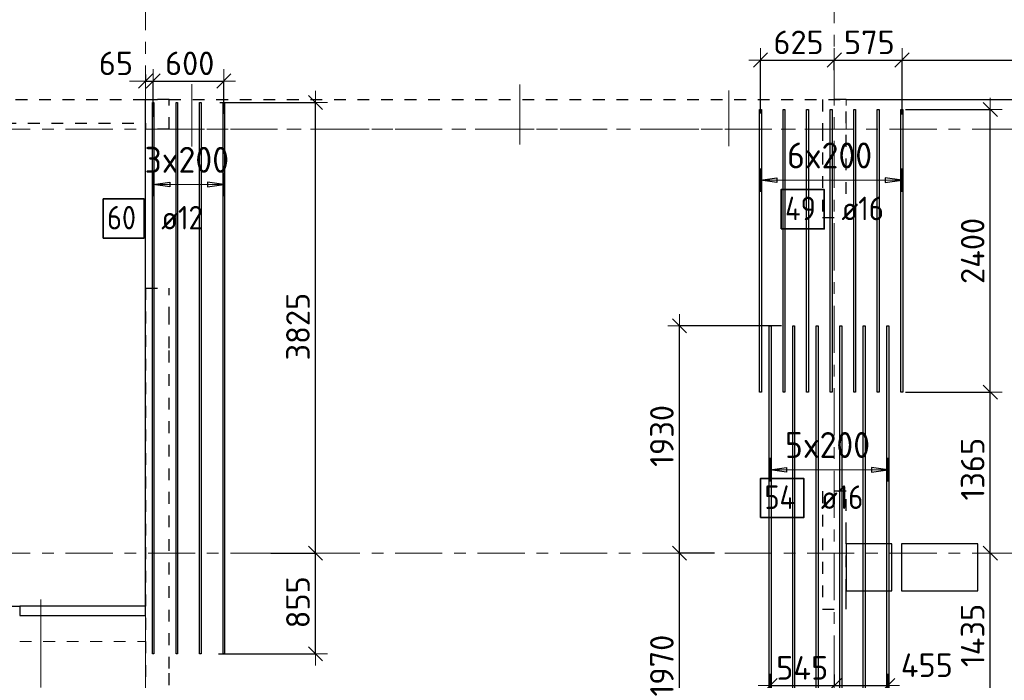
# Model space of a CAD drawing. Header units: metres. Extents: x -38 to 107, y -15 to 21.
# Tile 40 of 133: x 44.58 to 52.94, y 11.72 to 17.33. Entities that reach past the tile are written whole.
import ezdxf

# ---------------------------------------------------------------- set-up
doc = ezdxf.new("R2010")
doc.units = ezdxf.units.M
doc.header["$PDMODE"] = 65
for name, pattern in [('______11', [0.5, 0.4, -0.05, 0, -0.05]), ('______2', [0.0405, 0.03, -0.0105]), ('______3', [0.5, 0.4, -0.1]), ('______5', [1.1, 0.8, -0.1, 0.1, -0.1])]:
    doc.linetypes.add(name, pattern=pattern)
for name, color, linetype, lineweight in [('XR$2$Осевая линия (1)', 7, '______5', 13), ('XR$2$Размерная линия (1)', 7, 'Continuous', 13), ('XR$4$Балка (1)', 7, '______3', 13), ('XR$4$Перекрытие (1)', 7, 'Continuous', 35), ('XR$4$Размерная линия (1)', 7, 'Continuous', 13)]:
    doc.layers.add(name, color=color, linetype=linetype, lineweight=lineweight)
for name, color, linetype, lineweight, true_color in [('XR$4$Арм.стержн.Доп. Арм верхн.зоны Х', 7, 'Continuous', 35, 0x8c8cff), ('XR$4$Арм.стержн.Доп. Арм. верхн.зоны У', 7, 'Continuous', 35, 0x739641), ('XR$6$Стена_ бетон несущ.', 7, 'Continuous', 70, 0xb4b496)]:
    doc.layers.add(name, color=color, linetype=linetype, lineweight=lineweight, true_color=true_color)
doc.styles.add('ISOCPEUR', font='txt')
doc.dimstyles.new('DIMSTYLE_3', dxfattribs={"dimtxt": 0.2, "dimasz": 0.2, "dimexe": 0, "dimexo": 0, "dimgap": 0.1, "dimtad": 2, "dimdec": 0, "dimlfac": 1000, "dimrnd": 5, "dimzin": 12, "dimdsep": 46, "dimtxsty": 'ISOCPEUR', "dimblk1": 'ALL_ML_STRICH', "dimblk2": 'ALL_ML_STRICH', "dimsah": 1, "dimcen": 0, "dimclrd": 7, "dimclre": 256, "dimclrt": 7, "dimadec": 0, "dimazin": 0, "dimtfac": 1, "dimtdec": 0, "dimtix": 1, "dimtmove": 2, "dimatfit": 3, "dimfxl": 0, "dimtzin": 0, "dimlwd": 0, "dimlwe": -3, "dimarcsym": 0})
doc.dimstyles.new('DIMSTYLE_33', dxfattribs={"dimtxt": 0.2, "dimasz": 0.2, "dimexe": 0, "dimexo": 0, "dimgap": 0.1, "dimtad": 2, "dimdec": 0, "dimlfac": 1000, "dimrnd": 5, "dimzin": 12, "dimdsep": 46, "dimtxsty": 'ISOCPEUR', "dimblk1": 'ALL_ML_STRICH', "dimblk2": 'ALL_ML_STRICH', "dimsah": 1, "dimcen": 0, "dimclrd": 7, "dimclre": 256, "dimclrt": 7, "dimadec": 0, "dimazin": 0, "dimtfac": 1, "dimtdec": 0, "dimtix": 1, "dimtmove": 2, "dimatfit": 3, "dimfxl": 0, "dimtvp": 1.2, "dimtzin": 0, "dimlwd": 0, "dimlwe": -3, "dimarcsym": 0})

# ---------------------------------------------------------------- blocks, each defined once
blk = doc.blocks.new('ALL_ML_STRICH')
at = {"color": 0, "linetype": 'ByBlock', "lineweight": -2}
for p, q in [((0, -0.5), (0, 0.5)), ((-1, 0), (0.5, 0)), ((-0.3, -0.3), (0.3, 0.3))]:
    blk.add_line(p, q, dxfattribs=at)
blk = doc.blocks.new('*D11')
at = {"layer": 'DEFPOINTS', "color": 7, "linetype": 'Continuous', "lineweight": 13, "transparency": 33554687}
for p in [(0.5, 19.5574), (0.5, 19.3768), (61.6, 17.1197)]:
    blk.add_point(p, dxfattribs=at)
at = {"layer": 'XR$2$Размерная линия (1)', "color": 9, "linetype": 'Continuous', "lineweight": -2, "true_color": 0xc7c7c7, "transparency": 33554687}
for p, q in [((0.5, 19.3568), (0.5, 19.5574)), ((61.6, 17.1397), (61.6, 19.5574))]:
    blk.add_line(p, q, dxfattribs=at)
at = {"layer": 'XR$2$Размерная линия (1)', "color": 7, "linetype": 'Continuous', "lineweight": -2, "transparency": 33554687}
blk.add_line((0.5, 19.5574), (61.6, 19.5574), dxfattribs=at)
at = {"layer": 'XR$2$Размерная линия (1)', "color": 7, "linetype": 'Continuous', "lineweight": 13, "transparency": 33554687, "xscale": 0.2, "yscale": 0.2, "zscale": 0.2, "rotation": 180}
blk.add_blockref('ALL_ML_STRICH', (0.5, 19.5574), dxfattribs=at)
at = {"layer": 'XR$2$Размерная линия (1)', "color": 7, "linetype": 'Continuous', "lineweight": 13, "transparency": 33554687, "xscale": 0.2, "yscale": 0.2, "zscale": 0.2}
blk.add_blockref('ALL_ML_STRICH', (61.6, 19.5574), dxfattribs=at)
at = {"layer": 'XR$2$Размерная линия (1)', "color": 7, "linetype": 'Continuous', "lineweight": 13, "transparency": 33554687, "insert": (31.1, 19.7074), "char_height": 0.2, "width": 1, "attachment_point": 5, "style": 'ISOCPEUR'}
blk.add_mtext('\\A1;{61100}', dxfattribs=at)
blk = doc.blocks.new('*D486')
at = {"layer": 'DEFPOINTS', "color": 7, "linetype": 'Continuous', "lineweight": 13, "transparency": 33554687}
for p in [(46.6933, 12.8), (46.2498, 11.9452), (47.0937, 11.9452)]:
    blk.add_point(p, dxfattribs=at)
at = {"layer": 'XR$4$Размерная линия (1)', "color": 9, "linetype": 'Continuous', "lineweight": -2, "true_color": 0xc7c7c7, "transparency": 33554687}
for p, q in [((46.7133, 12.8), (47.0937, 12.8)), ((46.2698, 11.9452), (47.0937, 11.9452))]:
    blk.add_line(p, q, dxfattribs=at)
at = {"layer": 'XR$4$Размерная линия (1)', "color": 7, "linetype": 'Continuous', "lineweight": -2, "transparency": 33554687}
blk.add_line((47.0937, 11.9452), (47.0937, 12.8), dxfattribs=at)
at = {"layer": 'XR$4$Размерная линия (1)', "color": 7, "linetype": 'Continuous', "lineweight": 13, "transparency": 33554687, "xscale": 0.2, "yscale": 0.2, "zscale": 0.2}
for p, rotation in [((47.0937, 12.8), 90), ((47.0937, 11.9452), 270)]:
    blk.add_blockref('ALL_ML_STRICH', p, dxfattribs=dict(at, rotation=rotation))
at = {"layer": 'XR$4$Размерная линия (1)', "color": 7, "linetype": 'Continuous', "lineweight": 13, "transparency": 33554687, "insert": (46.9437, 12.3826), "char_height": 0.2, "width": 0.6, "attachment_point": 5, "rotation": 90, "style": 'ISOCPEUR'}
blk.add_mtext('\\A1;{855}', dxfattribs=at)
blk = doc.blocks.new('*D487')
at = {"layer": 'DEFPOINTS', "color": 7, "linetype": 'Continuous', "lineweight": 13, "transparency": 33554687}
for p in [(46.2602, 16.6252), (46.6933, 12.8), (47.0937, 12.8)]:
    blk.add_point(p, dxfattribs=at)
at = {"layer": 'XR$4$Размерная линия (1)', "color": 9, "linetype": 'Continuous', "lineweight": -2, "true_color": 0xc7c7c7, "transparency": 33554687}
for p, q in [((46.2802, 16.6252), (47.0937, 16.6252)), ((46.7133, 12.8), (47.0937, 12.8))]:
    blk.add_line(p, q, dxfattribs=at)
at = {"layer": 'XR$4$Размерная линия (1)', "color": 7, "linetype": 'Continuous', "lineweight": -2, "transparency": 33554687}
blk.add_line((47.0937, 12.8), (47.0937, 16.6252), dxfattribs=at)
at = {"layer": 'XR$4$Размерная линия (1)', "color": 7, "linetype": 'Continuous', "lineweight": 13, "transparency": 33554687, "xscale": 0.2, "yscale": 0.2, "zscale": 0.2}
for p, rotation in [((47.0937, 16.6252), 90), ((47.0937, 12.8), 270)]:
    blk.add_blockref('ALL_ML_STRICH', p, dxfattribs=dict(at, rotation=rotation))
at = {"layer": 'XR$4$Размерная линия (1)', "color": 7, "linetype": 'Continuous', "lineweight": 13, "transparency": 33554687, "insert": (46.9437, 14.7226), "char_height": 0.2, "width": 0.8, "attachment_point": 5, "rotation": 90, "style": 'ISOCPEUR'}
blk.add_mtext('\\A1;{3825}', dxfattribs=at)
blk = doc.blocks.new('*D490')
at = {"layer": 'DEFPOINTS', "color": 7, "linetype": 'Continuous', "lineweight": 13, "transparency": 33554687}
for p in [(45.65, 16.8825), (45.65, 16.808), (45.7142, 16.4836)]:
    blk.add_point(p, dxfattribs=at)
at = {"layer": 'XR$4$Размерная линия (1)', "color": 9, "linetype": 'Continuous', "lineweight": -2, "true_color": 0xc7c7c7, "transparency": 33554687}
for p, q in [((45.65, 16.8625), (45.65, 16.808)), ((45.7142, 16.5036), (45.7142, 16.808))]:
    blk.add_line(p, q, dxfattribs=at)
at = {"layer": 'XR$4$Размерная линия (1)', "color": 7, "linetype": 'Continuous', "lineweight": -2, "transparency": 33554687}
blk.add_line((45.65, 16.808), (45.7142, 16.808), dxfattribs=at)
at = {"layer": 'XR$4$Размерная линия (1)', "color": 7, "linetype": 'Continuous', "lineweight": 13, "transparency": 33554687, "xscale": 0.2, "yscale": 0.2, "zscale": 0.2}
blk.add_blockref('ALL_ML_STRICH', (45.7142, 16.808), dxfattribs=at)
at = {"layer": 'XR$4$Размерная линия (1)', "color": 7, "linetype": 'Continuous', "lineweight": 13, "transparency": 33554687, "xscale": 0.2, "yscale": 0.2, "zscale": 0.2, "rotation": 180}
blk.add_blockref('ALL_ML_STRICH', (45.65, 16.808), dxfattribs=at)
at = {"layer": 'XR$4$Размерная линия (1)', "color": 7, "linetype": 'Continuous', "lineweight": 13, "transparency": 33554687, "insert": (45.3978, 16.9578), "char_height": 0.2, "width": 0.4, "attachment_point": 5, "style": 'ISOCPEUR'}
blk.add_mtext('\\A1;{65}', dxfattribs=at)
blk = doc.blocks.new('*D491')
at = {"layer": 'DEFPOINTS', "color": 7, "linetype": 'Continuous', "lineweight": 13, "transparency": 33554687}
for p in [(45.7142, 16.808), (45.7142, 16.4836), (46.3142, 16.5095)]:
    blk.add_point(p, dxfattribs=at)
at = {"layer": 'XR$4$Размерная линия (1)', "color": 9, "linetype": 'Continuous', "lineweight": -2, "true_color": 0xc7c7c7, "transparency": 33554687}
for p, q in [((45.7142, 16.5036), (45.7142, 16.808)), ((46.3142, 16.5295), (46.3142, 16.808))]:
    blk.add_line(p, q, dxfattribs=at)
at = {"layer": 'XR$4$Размерная линия (1)', "color": 7, "linetype": 'Continuous', "lineweight": -2, "transparency": 33554687}
blk.add_line((45.7142, 16.808), (46.3142, 16.808), dxfattribs=at)
at = {"layer": 'XR$4$Размерная линия (1)', "color": 7, "linetype": 'Continuous', "lineweight": 13, "transparency": 33554687, "xscale": 0.2, "yscale": 0.2, "zscale": 0.2, "rotation": 180}
blk.add_blockref('ALL_ML_STRICH', (45.7142, 16.808), dxfattribs=at)
at = {"layer": 'XR$4$Размерная линия (1)', "color": 7, "linetype": 'Continuous', "lineweight": 13, "transparency": 33554687, "xscale": 0.2, "yscale": 0.2, "zscale": 0.2}
blk.add_blockref('ALL_ML_STRICH', (46.3142, 16.808), dxfattribs=at)
at = {"layer": 'XR$4$Размерная линия (1)', "color": 7, "linetype": 'Continuous', "lineweight": 13, "transparency": 33554687, "insert": (46.0242, 16.958), "char_height": 0.2, "width": 0.6, "attachment_point": 5, "style": 'ISOCPEUR'}
blk.add_mtext('\\A1;{600}', dxfattribs=at)
blk = doc.blocks.new('*D503')
at = {"layer": 'DEFPOINTS', "color": 7, "linetype": 'Continuous', "lineweight": 13, "transparency": 33554687}
for p in [(50.461, 12.8), (50.1852, 10.8301), (51.0276, 10.8301)]:
    blk.add_point(p, dxfattribs=at)
at = {"layer": 'XR$4$Размерная линия (1)', "color": 9, "linetype": 'Continuous', "lineweight": -2, "true_color": 0xc7c7c7, "transparency": 33554687}
for p, q in [((50.481, 12.8), (50.1852, 12.8)), ((51.0076, 10.8301), (50.1852, 10.8301))]:
    blk.add_line(p, q, dxfattribs=at)
at = {"layer": 'XR$4$Размерная линия (1)', "color": 7, "linetype": 'Continuous', "lineweight": -2, "transparency": 33554687}
blk.add_line((50.1852, 10.8301), (50.1852, 12.8), dxfattribs=at)
at = {"layer": 'XR$4$Размерная линия (1)', "color": 7, "linetype": 'Continuous', "lineweight": 13, "transparency": 33554687, "xscale": 0.2, "yscale": 0.2, "zscale": 0.2}
for p, rotation in [((50.1852, 12.8), 90), ((50.1852, 10.8301), 270)]:
    blk.add_blockref('ALL_ML_STRICH', p, dxfattribs=dict(at, rotation=rotation))
at = {"layer": 'XR$4$Размерная линия (1)', "color": 7, "linetype": 'Continuous', "lineweight": 13, "transparency": 33554687, "insert": (50.0352, 11.8451), "char_height": 0.2, "width": 0.8, "attachment_point": 5, "rotation": 90, "style": 'ISOCPEUR'}
blk.add_mtext('\\A1;{1970}', dxfattribs=at)
blk = doc.blocks.new('*D504')
at = {"layer": 'DEFPOINTS', "color": 7, "linetype": 'Continuous', "lineweight": 13, "transparency": 33554687}
for p in [(51.0703, 14.7301), (50.1852, 12.8), (50.461, 12.8)]:
    blk.add_point(p, dxfattribs=at)
at = {"layer": 'XR$4$Размерная линия (1)', "color": 9, "linetype": 'Continuous', "lineweight": -2, "true_color": 0xc7c7c7, "transparency": 33554687}
for p, q in [((51.0503, 14.7301), (50.1852, 14.7301)), ((50.481, 12.8), (50.1852, 12.8))]:
    blk.add_line(p, q, dxfattribs=at)
at = {"layer": 'XR$4$Размерная линия (1)', "color": 7, "linetype": 'Continuous', "lineweight": -2, "transparency": 33554687}
blk.add_line((50.1852, 12.8), (50.1852, 14.7301), dxfattribs=at)
at = {"layer": 'XR$4$Размерная линия (1)', "color": 7, "linetype": 'Continuous', "lineweight": 13, "transparency": 33554687, "xscale": 0.2, "yscale": 0.2, "zscale": 0.2}
for p, rotation in [((50.1852, 14.7301), 90), ((50.1852, 12.8), 270)]:
    blk.add_blockref('ALL_ML_STRICH', p, dxfattribs=dict(at, rotation=rotation))
at = {"layer": 'XR$4$Размерная линия (1)', "color": 7, "linetype": 'Continuous', "lineweight": 13, "transparency": 33554687, "insert": (50.0352, 13.7951), "char_height": 0.2, "width": 0.8, "attachment_point": 5, "rotation": 90, "style": 'ISOCPEUR'}
blk.add_mtext('\\A1;{1930}', dxfattribs=at)
blk = doc.blocks.new('*D528')
at = {"layer": 'DEFPOINTS', "color": 7, "linetype": 'Continuous', "lineweight": 13, "transparency": 33554687}
for p in [(53.0287, 12.8), (52.0665, 11.3627), (52.8254, 11.3627)]:
    blk.add_point(p, dxfattribs=at)
at = {"layer": 'XR$4$Размерная линия (1)', "color": 9, "linetype": 'Continuous', "lineweight": -2, "true_color": 0xc7c7c7, "transparency": 33554687}
for p, q in [((52.8254, 12.8), (52.8254, 12.8)), ((52.0865, 11.3627), (52.8254, 11.3627))]:
    blk.add_line(p, q, dxfattribs=at)
at = {"layer": 'XR$4$Размерная линия (1)', "color": 7, "linetype": 'Continuous', "lineweight": -2, "transparency": 33554687}
blk.add_line((52.8254, 11.3627), (52.8254, 12.8), dxfattribs=at)
at = {"layer": 'XR$4$Размерная линия (1)', "color": 7, "linetype": 'Continuous', "lineweight": 13, "transparency": 33554687, "xscale": 0.2, "yscale": 0.2, "zscale": 0.2}
for p, rotation in [((52.8254, 12.8), 90), ((52.8254, 11.3627), 270)]:
    blk.add_blockref('ALL_ML_STRICH', p, dxfattribs=dict(at, rotation=rotation))
at = {"layer": 'XR$4$Размерная линия (1)', "color": 7, "linetype": 'Continuous', "lineweight": 13, "transparency": 33554687, "insert": (52.6754, 12.1014), "char_height": 0.2, "width": 0.8, "attachment_point": 5, "rotation": 90, "style": 'ISOCPEUR'}
blk.add_mtext('\\A1;{1435}', dxfattribs=at)
blk = doc.blocks.new('*D529')
at = {"layer": 'DEFPOINTS', "color": 7, "linetype": 'Continuous', "lineweight": 13, "transparency": 33554687}
for p in [(52.0835, 14.1658), (52.8254, 12.8), (53.0287, 12.8)]:
    blk.add_point(p, dxfattribs=at)
at = {"layer": 'XR$4$Размерная линия (1)', "color": 9, "linetype": 'Continuous', "lineweight": -2, "true_color": 0xc7c7c7, "transparency": 33554687}
for p, q in [((52.1035, 14.1658), (52.8254, 14.1658)), ((52.8254, 12.8), (52.8254, 12.8))]:
    blk.add_line(p, q, dxfattribs=at)
at = {"layer": 'XR$4$Размерная линия (1)', "color": 7, "linetype": 'Continuous', "lineweight": -2, "transparency": 33554687}
blk.add_line((52.8254, 12.8), (52.8254, 14.1658), dxfattribs=at)
at = {"layer": 'XR$4$Размерная линия (1)', "color": 7, "linetype": 'Continuous', "lineweight": 13, "transparency": 33554687, "xscale": 0.2, "yscale": 0.2, "zscale": 0.2}
for p, rotation in [((52.8254, 14.1658), 90), ((52.8254, 12.8), 270)]:
    blk.add_blockref('ALL_ML_STRICH', p, dxfattribs=dict(at, rotation=rotation))
at = {"layer": 'XR$4$Размерная линия (1)', "color": 7, "linetype": 'Continuous', "lineweight": 13, "transparency": 33554687, "insert": (52.6754, 13.5129), "char_height": 0.2, "width": 0.8, "attachment_point": 5, "rotation": 90, "style": 'ISOCPEUR'}
blk.add_mtext('\\A1;{1365}', dxfattribs=at)
blk = doc.blocks.new('*D530')
at = {"layer": 'DEFPOINTS', "color": 7, "linetype": 'Continuous', "lineweight": 13, "transparency": 33554687}
for p in [(52.0835, 16.5658), (52.0835, 14.1658), (52.8254, 14.1658)]:
    blk.add_point(p, dxfattribs=at)
at = {"layer": 'XR$4$Размерная линия (1)', "color": 9, "linetype": 'Continuous', "lineweight": -2, "true_color": 0xc7c7c7, "transparency": 33554687}
for p, q in [((52.1035, 16.5658), (52.8254, 16.5658)), ((52.1035, 14.1658), (52.8254, 14.1658))]:
    blk.add_line(p, q, dxfattribs=at)
at = {"layer": 'XR$4$Размерная линия (1)', "color": 7, "linetype": 'Continuous', "lineweight": -2, "transparency": 33554687}
blk.add_line((52.8254, 14.1658), (52.8254, 16.5658), dxfattribs=at)
at = {"layer": 'XR$4$Размерная линия (1)', "color": 7, "linetype": 'Continuous', "lineweight": 13, "transparency": 33554687, "xscale": 0.2, "yscale": 0.2, "zscale": 0.2}
for p, rotation in [((52.8254, 16.5658), 90), ((52.8254, 14.1658), 270)]:
    blk.add_blockref('ALL_ML_STRICH', p, dxfattribs=dict(at, rotation=rotation))
at = {"layer": 'XR$4$Размерная линия (1)', "color": 7, "linetype": 'Continuous', "lineweight": 13, "transparency": 33554687, "insert": (52.6754, 15.3658), "char_height": 0.2, "width": 0.8, "attachment_point": 5, "rotation": 90, "style": 'ISOCPEUR'}
blk.add_mtext('\\A1;{2400}', dxfattribs=at)
blk = doc.blocks.new('*D603')
at = {"layer": 'DEFPOINTS', "color": 7, "linetype": 'Continuous', "lineweight": 13, "transparency": 33554687}
for p in [(50.8728, 16.9861), (51.5, 16.8791), (50.8728, 16.5132)]:
    blk.add_point(p, dxfattribs=at)
at = {"layer": 'XR$4$Размерная линия (1)', "color": 9, "linetype": 'Continuous', "lineweight": -2, "true_color": 0xc7c7c7, "transparency": 33554687}
for p, q in [((50.8728, 16.5332), (50.8728, 16.9861)), ((51.5, 16.8991), (51.5, 16.9861))]:
    blk.add_line(p, q, dxfattribs=at)
at = {"layer": 'XR$4$Размерная линия (1)', "color": 7, "linetype": 'Continuous', "lineweight": -2, "transparency": 33554687}
blk.add_line((50.8728, 16.9861), (51.5, 16.9861), dxfattribs=at)
at = {"layer": 'XR$4$Размерная линия (1)', "color": 7, "linetype": 'Continuous', "lineweight": 13, "transparency": 33554687, "xscale": 0.2, "yscale": 0.2, "zscale": 0.2, "rotation": 180}
blk.add_blockref('ALL_ML_STRICH', (50.8728, 16.9861), dxfattribs=at)
at = {"layer": 'XR$4$Размерная линия (1)', "color": 7, "linetype": 'Continuous', "lineweight": 13, "transparency": 33554687, "xscale": 0.2, "yscale": 0.2, "zscale": 0.2}
blk.add_blockref('ALL_ML_STRICH', (51.5, 16.9861), dxfattribs=at)
at = {"layer": 'XR$4$Размерная линия (1)', "color": 7, "linetype": 'Continuous', "lineweight": 13, "transparency": 33554687, "insert": (51.1964, 17.1361), "char_height": 0.2, "width": 0.6, "attachment_point": 5, "style": 'ISOCPEUR'}
blk.add_mtext('\\A1;{625}', dxfattribs=at)
blk = doc.blocks.new('*D604')
at = {"layer": 'DEFPOINTS', "color": 7, "linetype": 'Continuous', "lineweight": 13, "transparency": 33554687}
for p in [(51.5, 16.9861), (51.5, 16.8791), (52.0755, 16.5029)]:
    blk.add_point(p, dxfattribs=at)
at = {"layer": 'XR$4$Размерная линия (1)', "color": 9, "linetype": 'Continuous', "lineweight": -2, "true_color": 0xc7c7c7, "transparency": 33554687}
for p, q in [((51.5, 16.8991), (51.5, 16.9861)), ((52.0755, 16.5229), (52.0755, 16.9861))]:
    blk.add_line(p, q, dxfattribs=at)
at = {"layer": 'XR$4$Размерная линия (1)', "color": 7, "linetype": 'Continuous', "lineweight": -2, "transparency": 33554687}
blk.add_line((51.5, 16.9861), (52.0755, 16.9861), dxfattribs=at)
at = {"layer": 'XR$4$Размерная линия (1)', "color": 7, "linetype": 'Continuous', "lineweight": 13, "transparency": 33554687, "xscale": 0.2, "yscale": 0.2, "zscale": 0.2, "rotation": 180}
blk.add_blockref('ALL_ML_STRICH', (51.5, 16.9861), dxfattribs=at)
at = {"layer": 'XR$4$Размерная линия (1)', "color": 7, "linetype": 'Continuous', "lineweight": 13, "transparency": 33554687, "xscale": 0.2, "yscale": 0.2, "zscale": 0.2}
blk.add_blockref('ALL_ML_STRICH', (52.0755, 16.9861), dxfattribs=at)
at = {"layer": 'XR$4$Размерная линия (1)', "color": 7, "linetype": 'Continuous', "lineweight": 13, "transparency": 33554687, "insert": (51.7978, 17.1361), "char_height": 0.2, "width": 0.6, "attachment_point": 5, "style": 'ISOCPEUR'}
blk.add_mtext('\\A1;{575}', dxfattribs=at)
blk = doc.blocks.new('*D605')
at = {"layer": 'DEFPOINTS', "color": 7, "linetype": 'Continuous', "lineweight": 13, "transparency": 33554687}
for p in [(52.0755, 16.9861), (55.8974, 16.5622), (52.0755, 16.5029)]:
    blk.add_point(p, dxfattribs=at)
at = {"layer": 'XR$4$Размерная линия (1)', "color": 9, "linetype": 'Continuous', "lineweight": -2, "true_color": 0xc7c7c7, "transparency": 33554687}
for p, q in [((52.0755, 16.5229), (52.0755, 16.9861)), ((55.8974, 16.5822), (55.8974, 16.9861))]:
    blk.add_line(p, q, dxfattribs=at)
at = {"layer": 'XR$4$Размерная линия (1)', "color": 7, "linetype": 'Continuous', "lineweight": -2, "transparency": 33554687}
blk.add_line((52.0755, 16.9861), (55.8974, 16.9861), dxfattribs=at)
at = {"layer": 'XR$4$Размерная линия (1)', "color": 7, "linetype": 'Continuous', "lineweight": 13, "transparency": 33554687, "xscale": 0.2, "yscale": 0.2, "zscale": 0.2, "rotation": 180}
blk.add_blockref('ALL_ML_STRICH', (52.0755, 16.9861), dxfattribs=at)
at = {"layer": 'XR$4$Размерная линия (1)', "color": 7, "linetype": 'Continuous', "lineweight": 13, "transparency": 33554687, "xscale": 0.2, "yscale": 0.2, "zscale": 0.2}
blk.add_blockref('ALL_ML_STRICH', (55.8974, 16.9861), dxfattribs=at)
at = {"layer": 'XR$4$Размерная линия (1)', "color": 7, "linetype": 'Continuous', "lineweight": 13, "transparency": 33554687, "insert": (53.9964, 17.1361), "char_height": 0.2, "width": 0.8, "attachment_point": 5, "style": 'ISOCPEUR'}
blk.add_mtext('\\A1;{3820}', dxfattribs=at)
blk = doc.blocks.new('*D607')
at = {"layer": 'DEFPOINTS', "color": 7, "linetype": 'Continuous', "lineweight": 13, "transparency": 33554687}
for p in [(51.5, 11.7906), (50.9546, 11.6757), (50.9546, 11.6356)]:
    blk.add_point(p, dxfattribs=at)
at = {"layer": 'XR$4$Размерная линия (1)', "color": 9, "linetype": 'Continuous', "lineweight": -2, "true_color": 0xc7c7c7, "transparency": 33554687}
for p, q in [((51.5, 11.7706), (51.5, 11.6757)), ((50.9546, 11.6556), (50.9546, 11.6757))]:
    blk.add_line(p, q, dxfattribs=at)
at = {"layer": 'XR$4$Размерная линия (1)', "color": 7, "linetype": 'Continuous', "lineweight": -2, "transparency": 33554687}
blk.add_line((50.9546, 11.6757), (51.5, 11.6757), dxfattribs=at)
at = {"layer": 'XR$4$Размерная линия (1)', "color": 7, "linetype": 'Continuous', "lineweight": 13, "transparency": 33554687, "xscale": 0.2, "yscale": 0.2, "zscale": 0.2, "rotation": 180}
blk.add_blockref('ALL_ML_STRICH', (50.9546, 11.6757), dxfattribs=at)
at = {"layer": 'XR$4$Размерная линия (1)', "color": 7, "linetype": 'Continuous', "lineweight": 13, "transparency": 33554687, "xscale": 0.2, "yscale": 0.2, "zscale": 0.2}
blk.add_blockref('ALL_ML_STRICH', (51.5, 11.6757), dxfattribs=at)
at = {"layer": 'XR$4$Размерная линия (1)', "color": 7, "linetype": 'Continuous', "lineweight": 13, "transparency": 33554687, "insert": (51.2273, 11.8257), "char_height": 0.2, "width": 0.6, "attachment_point": 5, "style": 'ISOCPEUR'}
blk.add_mtext('\\A1;{545}', dxfattribs=at)
blk = doc.blocks.new('*D608')
at = {"layer": 'DEFPOINTS', "color": 7, "linetype": 'Continuous', "lineweight": 13, "transparency": 33554687}
for p in [(51.5, 11.7906), (51.9546, 11.7552), (51.5, 11.6757)]:
    blk.add_point(p, dxfattribs=at)
at = {"layer": 'XR$4$Размерная линия (1)', "color": 9, "linetype": 'Continuous', "lineweight": -2, "true_color": 0xc7c7c7, "transparency": 33554687}
for p, q in [((51.5, 11.7706), (51.5, 11.6757)), ((51.9546, 11.7352), (51.9546, 11.6757))]:
    blk.add_line(p, q, dxfattribs=at)
at = {"layer": 'XR$4$Размерная линия (1)', "color": 7, "linetype": 'Continuous', "lineweight": -2, "transparency": 33554687}
blk.add_line((51.5, 11.6757), (51.9546, 11.6757), dxfattribs=at)
at = {"layer": 'XR$4$Размерная линия (1)', "color": 7, "linetype": 'Continuous', "lineweight": 13, "transparency": 33554687, "xscale": 0.2, "yscale": 0.2, "zscale": 0.2, "rotation": 180}
blk.add_blockref('ALL_ML_STRICH', (51.5, 11.6757), dxfattribs=at)
at = {"layer": 'XR$4$Размерная линия (1)', "color": 7, "linetype": 'Continuous', "lineweight": 13, "transparency": 33554687, "xscale": 0.2, "yscale": 0.2, "zscale": 0.2}
blk.add_blockref('ALL_ML_STRICH', (51.9546, 11.6757), dxfattribs=at)
at = {"layer": 'XR$4$Размерная линия (1)', "color": 7, "linetype": 'Continuous', "lineweight": 13, "transparency": 33554687, "insert": (52.2859, 11.8484), "char_height": 0.2, "width": 0.6, "attachment_point": 5, "style": 'ISOCPEUR'}
blk.add_mtext('\\A1;{455}', dxfattribs=at)

msp = doc.modelspace()

# ---------------------------------------------------------------- linework, layer by layer
at = {"color": 52, "linetype": 'Continuous', "lineweight": 13, "transparency": 33554687}
for p, q in [((46.043, 16.7808), (46.043, 16.2508)), ((48.8293, 16.778), (48.8293, 16.268)), ((48.8293, 16.6709), (48.8293, 16.268)), ((50.6053, 16.7262), (50.6053, 16.2562)), ((44.7602, 12.4069), (44.7602, 11.6583))]:
    msp.add_line(p, q, dxfattribs=at)
at = {"layer": 'XR$2$Осевая линия (1)', "color": 253, "linetype": '______11', "lineweight": 13, "true_color": 0xa0a0a0, "transparency": 33554687}
for p, q in [((45.65, 6.74), (45.65, 19.78)), ((51.5, 6.8), (51.5, 19.78)), ((-2.63, 16.4), (62.6, 16.4)), ((-2.63, 12.8), (62.6, 12.8))]:
    msp.add_line(p, q, dxfattribs=at)
at = {"layer": 'XR$4$Арм.стержн.Доп. Арм верхн.зоны Х', "color": 253, "linetype": 'Continuous', "lineweight": -3, "true_color": 0xa0a0a0, "transparency": 33554687}
for p, q in [((45.7142, 15.9291), (45.7142, 16.0291)), ((46.3142, 15.9291), (46.3142, 16.0291)), ((45.7142, 15.9291), (45.7142, 15.8291)), ((46.3142, 15.9291), (46.3142, 15.8291)), ((50.9546, 13.5082), (50.9546, 13.6082)), ((51.9546, 13.5082), (51.9546, 13.6082)), ((50.9546, 13.5082), (50.9546, 13.4082)), ((51.9546, 13.5082), (51.9546, 13.4082))]:
    msp.add_line(p, q, dxfattribs=at)
at = {"layer": 'XR$4$Арм.стержн.Доп. Арм верхн.зоны Х', "color": 7, "linetype": 'Continuous', "lineweight": 25, "transparency": 33554687}
for p, q in [((45.7142, 15.9291), (45.8542, 15.9491)), ((45.8542, 15.9091), (45.7142, 15.9291)), ((45.8542, 15.9491), (45.8542, 15.9091)), ((46.3142, 15.9291), (46.1742, 15.9491)), ((46.1742, 15.9491), (46.1742, 15.9091)), ((46.1742, 15.9091), (46.3142, 15.9291)), ((50.9546, 13.5082), (51.0946, 13.5282)), ((51.0946, 13.4882), (50.9546, 13.5082)), ((51.0946, 13.5282), (51.0946, 13.4882)), ((51.9546, 13.5082), (51.8146, 13.5282)), ((51.8146, 13.5282), (51.8146, 13.4882)), ((51.8146, 13.4882), (51.9546, 13.5082))]:
    msp.add_line(p, q, dxfattribs=at)
at = {"layer": 'XR$4$Арм.стержн.Доп. Арм верхн.зоны Х', "color": 7, "linetype": 'Continuous', "lineweight": 13, "transparency": 33554687}
for p, q in [((45.7142, 15.9291), (45.7142, 15.9291)), ((45.7142, 15.9291), (46.3142, 15.9291)), ((46.3142, 15.9291), (46.3142, 15.9291)), ((50.9546, 13.5082), (50.9546, 13.5082)), ((50.9546, 13.5082), (51.9546, 13.5082)), ((51.9546, 13.5082), (51.9546, 13.5082))]:
    msp.add_line(p, q, dxfattribs=at)
at = {"layer": 'XR$4$Арм.стержн.Доп. Арм верхн.зоны Х', "color": 34, "linetype": 'Continuous', "lineweight": 25, "transparency": 33554687}
for points in [[(45.7082, 11.9452), (45.7082, 16.6252), (45.7202, 16.6252), (45.7202, 11.9452), (45.7082, 11.9452)], [(45.9082, 11.9452), (45.9082, 16.6252), (45.9202, 16.6252), (45.9202, 11.9452), (45.9082, 11.9452)], [(46.1082, 11.9452), (46.1082, 16.6252), (46.1202, 16.6252), (46.1202, 11.9452), (46.1082, 11.9452)], [(46.3082, 11.9452), (46.3082, 16.6252), (46.3202, 16.6252), (46.3202, 11.9452), (46.3082, 11.9452)]]:
    msp.add_lwpolyline(points, dxfattribs=at)
at = {"layer": 'XR$4$Арм.стержн.Доп. Арм верхн.зоны Х', "color": 7, "linetype": 'Continuous', "lineweight": 35, "transparency": 33554687}
for points in [[(45.2894, 15.4745), (45.6361, 15.4745), (45.6361, 15.8078), (45.2894, 15.8078), (45.2894, 15.4745)], [(50.8733, 13.1015), (51.24, 13.1015), (51.24, 13.4348), (50.8733, 13.4348), (50.8733, 13.1015)]]:
    msp.add_lwpolyline(points, dxfattribs=at)
at = {"layer": 'XR$4$Арм.стержн.Доп. Арм верхн.зоны Х', "color": 7, "linetype": 'Continuous', "lineweight": 25, "transparency": 33554687}
for points in [[(50.9466, 10.8301), (50.9466, 14.7301), (50.9626, 14.7301), (50.9626, 10.8301), (50.9466, 10.8301)], [(51.1466, 10.8301), (51.1466, 14.7301), (51.1626, 14.7301), (51.1626, 10.8301), (51.1466, 10.8301)], [(51.3466, 10.8301), (51.3466, 14.7301), (51.3626, 14.7301), (51.3626, 10.8301), (51.3466, 10.8301)], [(51.5466, 10.8301), (51.5466, 14.7301), (51.5626, 14.7301), (51.5626, 10.8301), (51.5466, 10.8301)], [(51.7466, 10.8301), (51.7466, 14.7301), (51.7626, 14.7301), (51.7626, 10.8301), (51.7466, 10.8301)], [(51.9466, 10.8301), (51.9466, 14.7301), (51.9626, 14.7301), (51.9626, 10.8301), (51.9466, 10.8301)]]:
    msp.add_lwpolyline(points, dxfattribs=at)
at = {"layer": 'XR$4$Арм.стержн.Доп. Арм. верхн.зоны У', "color": 253, "linetype": 'Continuous', "lineweight": -3, "true_color": 0xa0a0a0, "transparency": 33554687}
for p, q in [((50.8728, 15.9661), (50.8728, 16.0661)), ((52.0728, 15.9661), (52.0728, 16.0661)), ((50.8728, 15.9661), (50.8728, 15.8661)), ((52.0728, 15.9661), (52.0728, 15.8661))]:
    msp.add_line(p, q, dxfattribs=at)
at = {"layer": 'XR$4$Арм.стержн.Доп. Арм. верхн.зоны У', "color": 7, "linetype": 'Continuous', "lineweight": 25, "transparency": 33554687}
for p, q in [((50.8728, 15.9661), (51.0128, 15.9861)), ((51.0128, 15.9861), (51.0128, 15.9461)), ((52.0728, 15.9661), (51.9328, 15.9861)), ((51.9328, 15.9861), (51.9328, 15.9461)), ((51.0128, 15.9461), (50.8728, 15.9661)), ((51.9328, 15.9461), (52.0728, 15.9661))]:
    msp.add_line(p, q, dxfattribs=at)
at = {"layer": 'XR$4$Арм.стержн.Доп. Арм. верхн.зоны У', "color": 7, "linetype": 'Continuous', "lineweight": 13, "transparency": 33554687}
for p, q in [((50.8728, 15.9661), (50.8728, 15.9661)), ((52.0728, 15.9661), (52.0728, 15.9661))]:
    msp.add_line(p, q, dxfattribs=at)
at = {"layer": 'XR$4$Арм.стержн.Доп. Арм. верхн.зоны У', "color": 7, "linetype": 'Continuous', "lineweight": 25, "transparency": 33554687}
for points in [[(50.8808, 16.5658), (50.8808, 14.1658), (50.8648, 14.1658), (50.8648, 16.5658), (50.8808, 16.5658)], [(51.0808, 16.5658), (51.0808, 14.1658), (51.0648, 14.1658), (51.0648, 16.5658), (51.0808, 16.5658)], [(51.2808, 16.5658), (51.2808, 14.1658), (51.2648, 14.1658), (51.2648, 16.5658), (51.2808, 16.5658)], [(51.4808, 16.5658), (51.4808, 14.1658), (51.4648, 14.1658), (51.4648, 16.5658), (51.4808, 16.5658)], [(51.6808, 16.5658), (51.6808, 14.1658), (51.6648, 14.1658), (51.6648, 16.5658), (51.6808, 16.5658)], [(51.8808, 16.5658), (51.8808, 14.1658), (51.8648, 14.1658), (51.8648, 16.5658), (51.8808, 16.5658)], [(52.0808, 16.5658), (52.0808, 14.1658), (52.0648, 14.1658), (52.0648, 16.5658), (52.0808, 16.5658)]]:
    msp.add_lwpolyline(points, dxfattribs=at)
at = {"layer": 'XR$4$Арм.стержн.Доп. Арм. верхн.зоны У', "color": 7, "linetype": 'Continuous', "lineweight": 13, "transparency": 33554687}
msp.add_lwpolyline([(50.8728, 15.9661), (50.8998, 15.9661), (50.8998, 15.9661), (52.0728, 15.9661)], dxfattribs=at)
at = {"layer": 'XR$4$Арм.стержн.Доп. Арм. верхн.зоны У', "color": 7, "linetype": 'Continuous', "lineweight": 35, "transparency": 33554687}
msp.add_lwpolyline([(51.0481, 15.5527), (51.4148, 15.5527), (51.4148, 15.8861), (51.0481, 15.8861), (51.0481, 15.5527)], dxfattribs=at)
at = {"layer": 'XR$4$Балка (1)', "color": 7, "linetype": '______2', "lineweight": 25, "transparency": 33554687}
for q in [(45.65, 16.6502), (51.6, 16.6502)]:
    msp.add_line((45.65, 16.6502), q, dxfattribs=at)
at = {"layer": 'XR$4$Балка (1)', "color": 7, "linetype": '______2', "lineweight": 18, "transparency": 33554687}
for p, q in [((51.6, 16.4002), (51.6, 16.6502)), ((45.65, 16.4002), (51.6, 16.4002)), ((45.65, 12.0502), (45.65, 12.2702)), ((44.58, 12.0502), (45.65, 12.0502))]:
    msp.add_line(p, q, dxfattribs=at)
at = {"layer": 'XR$4$Перекрытие (1)', "color": 7, "linetype": 'Continuous', "lineweight": 25, "transparency": 33554687}
for p, q in [((45.65, 12.2702), (45.65, 16.6502)), ((51.6, 16.6502), (61.85, 16.6502)), ((51.99, 12.8802), (51.6, 12.8801)), ((51.6, 12.8801), (51.6, 12.4801)), ((51.99, 12.4802), (51.99, 12.8802)), ((52.07, 12.8802), (52.07, 12.4802)), ((52.72, 12.8802), (52.07, 12.8802)), ((52.72, 12.4802), (52.72, 12.8802)), ((51.6, 12.4801), (51.99, 12.4802)), ((52.07, 12.4802), (52.72, 12.4802)), ((42.85, 12.3502), (44.58, 12.3502)), ((44.58, 12.3502), (44.58, 12.2702)), ((45.65, 12.3502), (44.58, 12.3502)), ((44.58, 12.2702), (45.65, 12.2702))]:
    msp.add_line(p, q, dxfattribs=at)
at = {"layer": 'XR$6$Стена_ бетон несущ.', "color": 253, "linetype": '______2', "lineweight": -3, "true_color": 0xa0a0a0, "transparency": 33554687}
for p, q in [((40.545, 16.65), (45.65, 16.65)), ((45.85, 16.65), (45.65, 16.65)), ((45.85, 16.4), (45.85, 16.65)), ((51.4, 16.65), (51.4, 16.4)), ((51.6, 16.65), (51.4, 16.65)), ((51.6, 15.65), (51.6, 16.65)), ((43.05, 16.45), (45.65, 16.45)), ((45.65, 16.45), (45.65, 16.4)), ((45.85, 16.4), (45.65, 16.4)), ((51.4, 16.4), (51.4, 15.65)), ((51.4, 15.65), (51.6, 15.65)), ((45.65, 15.05), (45.85, 15.05)), ((45.65, 15.05), (45.65, 10.8)), ((45.85, 14.79), (45.85, 15.05)), ((45.85, 14.54), (45.85, 14.79)), ((45.85, 12.0195), (45.85, 14.54)), ((51.4, 13.325), (51.4, 12.325)), ((51.6, 13.325), (51.4, 13.325)), ((51.6, 12.9596), (51.6, 13.325)), ((51.6, 12.8796), (51.6, 12.9596)), ((51.6, 12.48), (51.6, 12.8796)), ((51.6, 12.4), (51.6, 12.48)), ((51.6, 12.325), (51.6, 12.4)), ((51.4, 12.325), (51.6, 12.325)), ((45.85, 11.8195), (45.85, 12.0195)), ((45.85, 11.28), (45.85, 11.8195))]:
    msp.add_line(p, q, dxfattribs=at)

# ---------------------------------------------------------------- texts
at = {"layer": 'XR$4$Арм.стержн.Доп. Арм верхн.зоны Х', "color": 7, "linetype": 'Continuous', "lineweight": 13, "transparency": 33554687, "char_height": 0.22, "width": 0.873359, "attachment_point": 7, "style": 'ISOCPEUR'}
for s, insert in [('\\W0.95;3x200', (45.6402, 16.0291)), ('\\W0.95;5x200', (51.0806, 13.6082))]:
    msp.add_mtext(s, dxfattribs=dict(at, insert=insert))
at = {"layer": 'XR$4$Арм.стержн.Доп. Арм верхн.зоны Х', "color": 7, "linetype": 'Continuous', "lineweight": 25, "transparency": 33554687, "char_height": 0.2, "attachment_point": 7, "style": 'ISOCPEUR'}
for s, insert, width in [('\\W0.87;60', (45.3227, 15.5478), 0.367208), ('\\W0.89; ø12 ', (45.6694, 15.5478), 0.749105), ('\\W0.88;54', (50.9066, 13.1748), 0.387995), ('\\W0.89; ø16 ', (51.2733, 13.1748), 0.749105)]:
    msp.add_mtext(s, dxfattribs=dict(at, insert=insert, width=width))
at = {"layer": 'XR$4$Арм.стержн.Доп. Арм. верхн.зоны У', "color": 7, "linetype": 'Continuous', "lineweight": 13, "transparency": 33554687, "insert": (51.0988, 16.0661), "char_height": 0.22, "width": 0.873359, "attachment_point": 7, "style": 'ISOCPEUR'}
msp.add_mtext('\\W0.95;6x200', dxfattribs=at)
at = {"layer": 'XR$4$Арм.стержн.Доп. Арм. верхн.зоны У', "color": 7, "linetype": 'Continuous', "lineweight": 25, "transparency": 33554687, "char_height": 0.2, "attachment_point": 7, "style": 'ISOCPEUR'}
for s, insert, width in [('\\W0.88;49', (51.0814, 15.6261), 0.387995), ('\\W0.89; ø16 ', (51.4481, 15.6261), 0.749105)]:
    msp.add_mtext(s, dxfattribs=dict(at, insert=insert, width=width))

# ---------------------------------------------------------------- dimensions: what is measured, and where the dimension line sits
at = {"layer": 'XR$2$Размерная линия (1)', "color": 7, "linetype": 'Continuous', "lineweight": 13, "transparency": 33554687}
dim = msp.add_linear_dim(base=(61.6, 19.5574), p1=(0.5, 19.3568), p2=(61.6, 17.1397), dimstyle='DIMSTYLE_3', override={"dimpost": '<>', "dimclrd": 7, "dimclre": 9, "dimclrt": 7, "dimlwd": 0, "dimlwe": 65533}, dxfattribs=at)
dim.commit()
dim.dimension.update_dxf_attribs({"geometry": '*D11', "text_midpoint": (31.1, 19.7074), "dimtype": 160})
at = {"layer": 'XR$4$Размерная линия (1)', "color": 7, "linetype": 'Continuous', "lineweight": 13, "transparency": 33554687}
for base, p1, p2, dimstyle, picture, middle in [((51.5, 16.9861), (50.8728, 16.5332), (51.5, 16.8991), 'DIMSTYLE_3', '*D603', (51.1964, 17.1361)), ((52.07554, 16.9861), (51.5, 16.89911), (52.07554, 16.52285), 'DIMSTYLE_33', '*D604', (51.79777, 17.1361)), ((55.8974, 16.9861), (52.0755, 16.5229), (55.8974, 16.5822), 'DIMSTYLE_3', '*D605', (53.9964, 17.1361)), ((45.7142, 16.808), (45.65, 16.8625), (45.7142, 16.5036), 'DIMSTYLE_33', '*D490', (45.3978, 16.9578)), ((46.3142, 16.808), (45.7142, 16.5036), (46.3142, 16.5295), 'DIMSTYLE_3', '*D491', (46.0242, 16.958)), ((51.9546, 11.6757), (51.5, 11.7706), (51.9546, 11.7352), 'DIMSTYLE_33', '*D608', (52.2859, 11.8484)), ((51.5, 11.6757), (50.9546, 11.6556), (51.5, 11.7706), 'DIMSTYLE_33', '*D607', (51.2273, 11.8257))]:
    dim = msp.add_linear_dim(base=base, p1=p1, p2=p2, dimstyle=dimstyle, override={"dimpost": '<>', "dimclrd": 7, "dimclre": 9, "dimclrt": 7, "dimlwd": 0, "dimlwe": 65533}, dxfattribs=at)
    dim.commit()
    dim.dimension.update_dxf_attribs({"geometry": picture, "text_midpoint": middle, "dimtype": 160})
for base, p1, p2, picture, middle in [((47.0937, 16.6252), (46.7133, 12.8), (46.2802, 16.6252), '*D487', (46.9437, 14.7226)), ((52.8254, 16.5658), (52.1035, 14.1658), (52.1035, 16.5658), '*D530', (52.6754, 15.3658)), ((50.1852, 14.7301), (50.481, 12.8), (51.0503, 14.7301), '*D504', (50.0352, 13.7951)), ((52.8254, 14.1658), (52.8254, 12.8), (52.1035, 14.1658), '*D529', (52.6754, 13.5129)), ((47.0937, 12.8), (46.2698, 11.9452), (46.7133, 12.8), '*D486', (46.9437, 12.3826)), ((50.1852, 12.8), (51.0076, 10.8301), (50.481, 12.8), '*D503', (50.0352, 11.8451)), ((52.8254, 12.8), (52.0865, 11.3627), (52.8254, 12.8), '*D528', (52.6754, 12.1014))]:
    dim = msp.add_linear_dim(base=base, p1=p1, p2=p2, angle=90, dimstyle='DIMSTYLE_3', override={"dimpost": '<>', "dimclrd": 7, "dimclre": 9, "dimclrt": 7, "dimlwd": 0, "dimlwe": 65533}, dxfattribs=at)
    dim.commit()
    dim.dimension.update_dxf_attribs({"geometry": picture, "text_midpoint": middle, "dimtype": 160})

doc.saveas('drawing.dxf')
